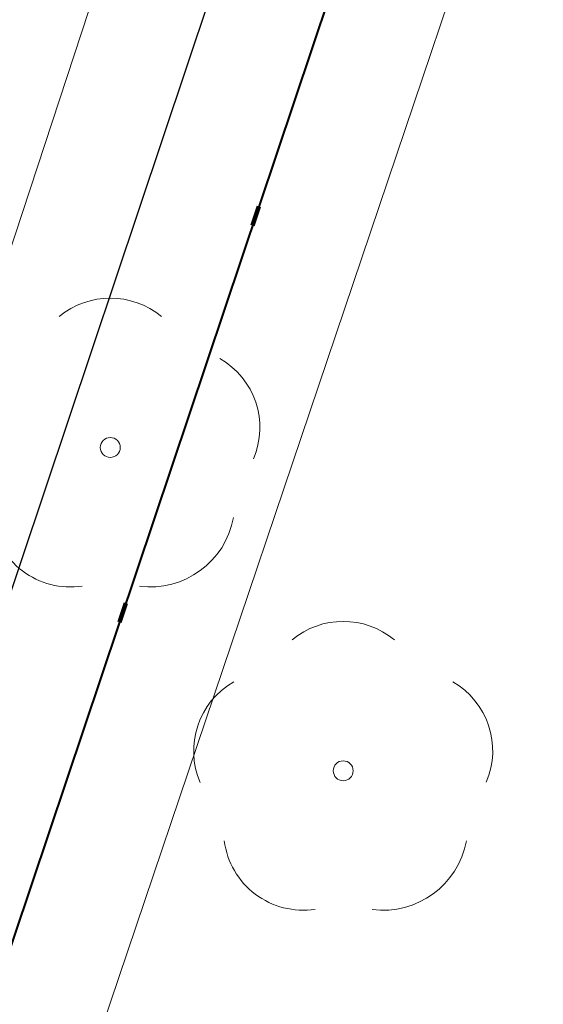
# Model space of a CAD drawing. Header units: metres. Extents: x 6599773 to 13199707, y 5688499 to 11377233.
# Tile 194 of 256: x 6600003.12 to 6600005.75, y 5688994.58 to 5688999.53. Entities that reach past the tile are written whole.
import ezdxf
from ezdxf import colors
from ezdxf.entities.mleader import LeaderData, LeaderLine
from ezdxf.math import Vec2, Vec3

# ---------------------------------------------------------------- set-up
doc = ezdxf.new("R2010")
doc.units = ezdxf.units.M
doc.header["$MEASUREMENT"] = 0
for name, pattern in [('1', [0]), ('9', [1, 0, -1]), ('BTO', [0]), ('BUF', [0]), ('UPT', [0])]:
    doc.linetypes.add(name, pattern=pattern)
doc.layers.get('0').update_dxf_attribs({"linetype": 'CONTINUOUS', "lineweight": 5})
for name, color, linetype, lineweight in [('_kolor chodnik', 50, '1', 0), ('_kolor zjazdy kostka', 7, '1', 0), ('_kolor ścieżka', 10, '1', 0), ('_linie rozgran', 100, '9', 90), ('_opis drzewa', 7, 'BUF', 25), ('_row', 150, 'CONTINUOUS', 30), ('OTK_L_5', 7, 'CONTINUOUS', 5), ('OTZ_T_0', 7, 'CONTINUOUS', 13), ('UTTPOM_L_0', 30, 'UPT', 9)]:
    doc.layers.add(name, color=color, linetype=linetype, lineweight=lineweight)
for name, color, linetype, lineweight, true_color in [('_kolor jezdnia', 7, '1', 0, 0x00dbdb), ('_kolor pobocze', 7, '1', 0, 0xff66ff), ('_podział mój', 7, 'BTO', 40, 0xdb70ff)]:
    doc.layers.add(name, color=color, linetype=linetype, lineweight=lineweight, true_color=true_color)
doc.styles.add('opis drzewa', font='ARIALN.TTF', dxfattribs={"width": 0.7, "height": 1.6})
pattern_1 = [(45, (0, 0), (-0.1767766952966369, 0.1767766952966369), []), (135, (0, 0), (-0.1767766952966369, -0.1767766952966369), [])]

# ---------------------------------------------------------------- blocks, each defined once
blk = doc.blocks.new('_Dot')
at = {"color": 0, "linetype": 'ByBlock', "lineweight": -2}
blk.add_line((-0.5, 0), (-1, 0), dxfattribs=at)
at = {"color": 0, "linetype": 'ByBlock', "const_width": 0.5}
blk.add_lwpolyline([(-0.25, 0, 1), (0.25, 0, 1)], format="xyb", close=True, dxfattribs=at)
blk = doc.blocks.new('922')
at = {"layer": 'OTZ_T_0', "color": 0}
blk.add_circle((0, 0), 0.05, dxfattribs=at)
for centre, radius, start, end in [((0, 0.35), 0.4, 50.114, 129.886), ((-0.35, 0.1), 0.4, 119.84816, 203.51949), ((0.35, 0.1), 0.4, 336.88451, 60.15184), ((-0.2, -0.3), 0.4, 187.477, 278.47884), ((0.2, -0.275), 0.425, 262.6459300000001, 349.62892)]:
    blk.add_arc(centre, radius, start, end, dxfattribs=at)

msp = doc.modelspace()

# ---------------------------------------------------------------- hatches: boundary and pattern name
at = {"layer": '_kolor chodnik'}
h = msp.add_hatch(dxfattribs=at)
h.set_pattern_fill('ANSI37', color=256, scale=2)
h.set_pattern_definition(pattern_1)
h.paths.add_polyline_path([(6599849.938171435, 5688542.085872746), (6599852.232147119, 5688548.938742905), (6599853.573135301, 5688548.489851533), (6599853.827082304, 5688549.248475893), (6599851.793849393, 5688549.929093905), (6599849.895278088, 5688548.982823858), (6599847.823506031, 5688542.793750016)])
edge = h.paths.add_edge_path()
edge.add_line((6600018.106075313, 5689087.454911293), (6600022.42781917, 5689091.229234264))
edge.add_line((6600022.42781917, 5689091.229234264), (6600020.233254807, 5689093.742094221))
edge.add_line((6600020.233254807, 5689093.742094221), (6600017.159471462, 5689091.057656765))
edge.add_arc((6600023.275194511, 5689085.3851404), 8.341433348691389, 137.1531559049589, 148.8016577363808)
edge.add_line((6600016.140105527, 5689089.706021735), (6600018.106075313, 5689087.454911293))
h.paths.add_polyline_path([(6600038.501784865, 5689187.592294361), (6600037.906968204, 5689187.700586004), (6600037.63829624, 5689186.224843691), (6600038.240083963, 5689186.115282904)])
h.paths.add_polyline_path([(6600069.098302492, 5689360.276020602), (6600068.321239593, 5689360.413462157), (6600068.064048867, 5689358.936495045), (6600068.836639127, 5689358.799546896)])
h.paths.add_polyline_path([(6600082.393785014, 5689362.950258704), (6600082.941124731, 5689366.103121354), (6600081.481377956, 5689366.361351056), (6600080.923159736, 5689363.210828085)])
h.paths.add_polyline_path([(6600074.022236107, 5689388.065861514), (6600072.983907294, 5689388.249860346), (6600072.723374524, 5689386.77253894), (6600073.760538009, 5689386.588865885)])
h.paths.add_polyline_path([(6600105.613104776, 5689486.405659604), (6600106.749499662, 5689489.711933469), (6600105.298891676, 5689490.233346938), (6600104.143487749, 5689486.917306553)], flags=17)
h.paths.add_polyline_path([(6600132.519778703, 5689678.737346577), (6600131.761827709, 5689678.896110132), (6600131.444670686, 5689677.429261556), (6600132.212256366, 5689677.269208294)])
h.paths.add_polyline_path([(6600156.649397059, 5689798.7449027), (6600156.48800471, 5689797.958860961), (6600157.450195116, 5689797.757316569), (6600157.615023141, 5689798.542205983)])
h.paths.add_polyline_path([(6600189.055358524, 5689948.643107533), (6600187.902868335, 5689948.884512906), (6600187.600024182, 5689947.417400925), (6600188.748131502, 5689947.176379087)])
edge = h.paths.add_edge_path()
edge.add_line((6600204.459383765, 5690032.969035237), (6600204.153258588, 5690031.227801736))
edge.add_arc((6600202.328347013, 5690027.299936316), 4.331100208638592, 41.85300125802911, 65.08011549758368, ccw=False)
edge.add_arc((6600032.90393149, 5690051.979071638), 174.020003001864, 352.8070218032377, 353.495463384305)
edge.add_arc((6600202.372679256, 5690027.343587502), 5.999999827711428, 55.12102442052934, 69.64815978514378)
edge = h.paths.add_edge_path()
edge.add_line((6600205.046027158, 5690040.265402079), (6600204.972740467, 5690038.483452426))
edge.add_arc((6600203.986269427, 5690044.401803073), 5.999999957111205, 279.4630688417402, 294.9140560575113)
edge.add_line((6600206.513819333, 5690038.960158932), (6600206.607027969, 5690041.030672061))
edge.add_arc((6600203.986269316, 5690044.401803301), 4.270000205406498, 284.3702444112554, 307.86193139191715, ccw=False)
edge = h.paths.add_edge_path()
edge.add_arc((6600203.547470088, 5690044.558759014), 6.446878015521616, 324.4350091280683, 356.2013368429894, ccw=False)
edge.add_arc((6600203.986269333, 5690044.401803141), 6.00000007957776, 323.2169970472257, 357.4193489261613)
h.paths.add_polyline_path([(6600208.910055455, 5690121.713696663), (6600208.146285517, 5690121.748120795), (6600207.125602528, 5690121.794124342), (6600209.971605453, 5690121.665851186)])
edge = h.paths.add_edge_path()
edge.add_line((6600238.769818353, 5690481.648294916), (6600240.338176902, 5690490.873746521))
edge.add_line((6600240.338176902, 5690490.873746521), (6600241.251295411, 5690510.829461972))
edge.add_line((6600241.251295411, 5690510.829461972), (6600239.524022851, 5690510.928942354))
edge.add_line((6600239.524022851, 5690510.928942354), (6600238.633343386, 5690491.167757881))
edge.add_line((6600238.633343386, 5690491.167757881), (6600234.579716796, 5690467.661262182))
edge.add_line((6600234.579716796, 5690467.661262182), (6600234.449796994, 5690464.966873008))
edge.add_arc((6600242.443669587, 5690464.607462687), 8.00194818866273, 177.4256738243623, 268.2543056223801)
edge.add_line((6600242.199903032, 5690456.609228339), (6600242.216657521, 5690457.359274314))
edge.add_line((6600242.216657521, 5690457.359274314), (6600242.305257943, 5690458.836738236))
edge.add_arc((6600242.444504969, 5690464.607952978), 5.772894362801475, 177.0298084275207, 268.6178439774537, ccw=False)
edge.add_line((6600236.679365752, 5690464.907083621), (6600236.951876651, 5690470.95443634))
edge.add_line((6600236.951876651, 5690470.95443634), (6600238.150786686, 5690478.210832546))
edge.add_line((6600238.150786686, 5690478.210832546), (6600238.769818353, 5690481.648294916))
h.paths.add_polyline_path([(6600238.769818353, 5690481.648294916), (6600238.150786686, 5690478.210832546), (6600239.670056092, 5690477.930590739), (6600240.266710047, 5690481.376366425)], flags=17)
edge = h.paths.add_edge_path()
edge.add_line((6600223.366500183, 5690460.339976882), (6600223.276803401, 5690457.948865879))
edge.add_arc((6600221.105749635, 5690465.64864014), 7.999999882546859, 285.7465040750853, 299.8464885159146)
edge.add_line((6600225.08717264, 5690458.709744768), (6600225.240084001, 5690461.623695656))
edge.add_arc((6600221.105749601, 5690465.648640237), 5.769999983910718, 293.06724420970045, 315.7681070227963, ccw=False)
edge = h.paths.add_edge_path()
edge.add_arc((6600220.025145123, 5690444.676291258), 5.77000016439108, 37.996647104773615, 59.94382588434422, ccw=False)
edge.add_line((6600224.572175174, 5690448.22839199), (6600224.817793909, 5690451.081798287))
edge.add_arc((6600220.025145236, 5690444.676291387), 7.999999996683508, 53.19588653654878, 68.15166733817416)
edge.add_line((6600223.00235276, 5690452.101669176), (6600222.91504296, 5690449.670427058))
edge = h.paths.add_edge_path()
edge.add_arc((6600221.105749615, 5690465.648640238), 7.999999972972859, 328.0222308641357, 357.0132597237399)
edge.add_line((6600229.094882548, 5690465.23180147), (6600229.218816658, 5690467.593604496))
edge.add_line((6600229.218816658, 5690467.593604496), (6600228.218919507, 5690467.645774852))
edge.add_line((6600228.218919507, 5690467.645774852), (6600227.891778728, 5690461.411918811))
h.paths.add_polyline_path([(6600200.980142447, 5690012.236744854), (6600202.31727834, 5690011.956662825), (6600202.522293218, 5690012.935421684), (6600201.182321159, 5690013.216097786)])
h.paths.add_polyline_path([(6600196.457878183, 5689983.98337835), (6600195.202332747, 5689984.246370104), (6600194.899091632, 5689982.777335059), (6600196.150355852, 5689982.515240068)])
edge = h.paths.add_edge_path()
edge.add_line((6600112.305909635, 5689517.99101877), (6600112.691041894, 5689519.807934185))
edge.add_line((6600112.691041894, 5689519.807934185), (6600113.245521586, 5689522.423769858))
edge.add_line((6600113.245521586, 5689522.423769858), (6600111.553124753, 5689522.782507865))
edge.add_line((6600111.553124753, 5689522.782507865), (6600107.405864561, 5689503.217226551))
edge.add_line((6600107.405864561, 5689503.217226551), (6600099.494506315, 5689480.361667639))
edge.add_line((6600099.494506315, 5689480.361667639), (6600099.182814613, 5689478.891218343))
edge.add_arc((6600107.008997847, 5689477.232359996), 8.000059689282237, 168.0325629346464, 257.7529108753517)
edge.add_line((6600105.311960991, 5689469.414366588), (6600105.784990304, 5689471.593619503))
edge.add_arc((6600107.008927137, 5689477.232314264), 5.769999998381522, 168.0321375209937, 257.7533362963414, ccw=False)
edge.add_line((6600101.364343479, 5689478.42879883), (6600101.647245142, 5689479.76342708))
edge.add_line((6600101.647245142, 5689479.76342708), (6600104.143487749, 5689486.917306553))
edge.add_line((6600104.143487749, 5689486.917306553), (6600105.298891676, 5689490.233346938))
edge.add_line((6600105.298891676, 5689490.233346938), (6600108.240043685, 5689498.809726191))
edge.add_line((6600108.240043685, 5689498.809726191), (6600112.305909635, 5689517.99101877))
h.paths.add_polyline_path([(6600136.009573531, 5689645.499114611), (6600138.333647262, 5689645.012304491), (6600138.661671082, 5689646.578318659), (6600134.869459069, 5689647.372651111)])
at = {"layer": '_kolor jezdnia'}
h = msp.add_hatch(dxfattribs=at)
h.set_pattern_fill('ANSI37', color=256, scale=2.2)
h.set_pattern_definition([(311.9999999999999, (0, 0), (0.2043648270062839, 0.1840109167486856), []), (41.99999999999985, (0, 0), (-0.1840109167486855, 0.2043648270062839), [])])
edge = h.paths.add_edge_path()
edge.add_line((6599833.066047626, 5688539.933393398), (6599850.649511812, 5688527.983462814))
edge.add_arc((6599857.337592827, 5688536.653968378), 10.95025544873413, 169.5012687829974, 232.3548431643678, ccw=False)
edge.add_arc((6599858.085851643, 5688536.618142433), 11.69295282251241, 162.2507788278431, 169.9967502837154, ccw=False)
edge.add_line((6599846.949484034, 5688540.182754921), (6599847.823506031, 5688542.793750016))
edge.add_line((6599847.823506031, 5688542.793750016), (6599849.895278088, 5688548.982823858))
edge.add_line((6599849.895278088, 5688548.982823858), (6599852.434748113, 5688556.56906746))
edge.add_line((6599852.434748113, 5688556.56906746), (6599928.48625871, 5688783.760284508))
edge.add_line((6599928.48625871, 5688783.760284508), (6599931.025728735, 5688791.34652811))
edge.add_line((6599931.025728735, 5688791.34652811), (6599996.657773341, 5688987.411326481))
edge.add_line((6599996.657773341, 5688987.411326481), (6599999.197243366, 5688994.997570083))
edge.add_line((6599999.197243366, 5688994.997570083), (6600021.930100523, 5689062.908193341))
edge.add_line((6600021.930100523, 5689062.908193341), (6600017.620224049, 5689067.371531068))
edge.add_line((6600017.620224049, 5689067.371531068), (6600016.714558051, 5689064.654078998))
edge.add_line((6600016.714558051, 5689064.654078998), (6600012.423620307, 5689051.835617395))
edge.add_line((6600012.423620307, 5689051.835617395), (6600009.884150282, 5689044.249373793))
edge.add_line((6600009.884150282, 5689044.249373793), (6599977.53516164, 5688947.612159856))
edge.add_line((6599977.53516164, 5688947.612159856), (6599974.995691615, 5688940.025916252))
edge.add_line((6599974.995691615, 5688940.025916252), (6599942.096912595, 5688841.746295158))
edge.add_line((6599942.096912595, 5688841.746295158), (6599939.557442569, 5688834.160051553))
edge.add_line((6599939.557442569, 5688834.160051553), (6599882.679288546, 5688664.246042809))
edge.add_line((6599882.679288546, 5688664.246042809), (6599880.139818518, 5688656.659799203))
edge.add_line((6599880.139818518, 5688656.659799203), (6599852.464543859, 5688573.984527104))
edge.add_line((6599852.464543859, 5688573.984527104), (6599842.470137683, 5688544.127903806))
edge.add_arc((6599835.706422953, 5688546.652910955), 7.219660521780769, 248.54809133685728, 339.52856074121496, ccw=False)
h.paths.add_polyline_path([(6600044.653202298, 5689172.271628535), (6600046.276244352, 5689181.431901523), (6600047.759199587, 5689189.801539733), (6600051.0603021, 5689208.432603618), (6600052.368792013, 5689215.817578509), (6600054.808584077, 5689229.587499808), (6600056.11707399, 5689236.972474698), (6600057.346666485, 5689243.912161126), (6600058.655146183, 5689251.297078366), (6600058.831439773, 5689252.292060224), (6600060.098987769, 5689259.445963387), (6600060.139929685, 5689259.677035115), (6600061.407468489, 5689266.830886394), (6600072.329030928, 5689328.470998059), (6600073.637511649, 5689335.855921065), (6600077.337304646, 5689356.73715072), (6600078.820259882, 5689365.106788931), (6600081.142794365, 5689378.214921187), (6600082.53851694, 5689386.092227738), (6600095.187867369, 5689457.483787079), (6600091.082877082, 5689465.8405575), (6600089.043088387, 5689454.328211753), (6600087.870641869, 5689447.711051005), (6600087.560133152, 5689445.958573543), (6600086.562151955, 5689440.326076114), (6600082.433200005, 5689417.022719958), (6600080.95024477, 5689408.65308175), (6600077.202698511, 5689387.502337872), (6600075.719743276, 5689379.132699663), (6600073.469199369, 5689366.430874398), (6600071.986244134, 5689358.061236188), (6600069.986864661, 5689346.776955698), (6600068.591142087, 5689338.899649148), (6600065.559290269, 5689321.78820693), (6600064.163567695, 5689313.91090038), (6600059.719426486, 5689288.828650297), (6600058.323703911, 5689280.951343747), (6600057.563846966, 5689276.662793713), (6600056.168124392, 5689268.785487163), (6600054.804920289, 5689261.091711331), (6600053.409197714, 5689253.214404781), (6600053.264817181, 5689252.399536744), (6600051.869094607, 5689244.522230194), (6600051.183555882, 5689240.653124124), (6600049.787833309, 5689232.775817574), (6600046.593849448, 5689214.749319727), (6600045.198126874, 5689206.872013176), (6600044.41754409, 5689202.466488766), (6600042.934588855, 5689194.096850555), (6600036.429952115, 5689157.38538759), (6600034.94699688, 5689149.01574938), (6600030.579776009, 5689124.367629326), (6600027.529365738, 5689107.151445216), (6600024.895072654, 5689094.014582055), (6600030.583685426, 5689094.264316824), (6600032.945013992, 5689106.191885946), (6600043.170247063, 5689163.901990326)])
edge = h.paths.add_edge_path()
edge.add_line((6600111.106812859, 5689535.144351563), (6600111.256844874, 5689535.85214863))
edge.add_line((6600111.256844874, 5689535.85214863), (6600112.915748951, 5689543.678261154))
edge.add_line((6600112.915748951, 5689543.678261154), (6600117.304772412, 5689564.384094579))
edge.add_line((6600117.304772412, 5689564.384094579), (6600119.067357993, 5689572.699339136))
edge.add_line((6600119.067357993, 5689572.699339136), (6600120.087667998, 5689577.512794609))
edge.add_line((6600120.087667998, 5689577.512794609), (6600121.64289057, 5689584.849775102))
edge.add_line((6600121.64289057, 5689584.849775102), (6600128.436769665, 5689616.900852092))
edge.add_line((6600128.436769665, 5689616.900852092), (6600129.991992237, 5689624.237832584))
edge.add_line((6600129.991992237, 5689624.237832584), (6600132.660554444, 5689636.827148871))
edge.add_line((6600132.660554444, 5689636.827148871), (6600133.208838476, 5689639.444704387))
edge.add_line((6600133.208838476, 5689639.444704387), (6600134.848957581, 5689647.274775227))
edge.add_line((6600134.848957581, 5689647.274775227), (6600138.97649476, 5689666.979995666))
edge.add_line((6600138.97649476, 5689666.979995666), (6600140.51410642, 5689674.320687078))
edge.add_line((6600140.51410642, 5689674.320687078), (6600145.209128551, 5689696.735129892))
edge.add_line((6600145.209128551, 5689696.735129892), (6600146.746740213, 5689704.075821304))
edge.add_line((6600146.746740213, 5689704.075821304), (6600151.462308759, 5689726.588354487))
edge.add_line((6600151.462308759, 5689726.588354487), (6600152.999920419, 5689733.929045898))
edge.add_line((6600152.999920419, 5689733.929045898), (6600155.244070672, 5689744.642813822))
edge.add_line((6600155.244070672, 5689744.642813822), (6600156.781682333, 5689751.983505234))
edge.add_line((6600156.781682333, 5689751.983505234), (6600161.635515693, 5689775.156126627))
edge.add_line((6600161.635515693, 5689775.156126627), (6600163.378142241, 5689783.475576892))
edge.add_line((6600163.378142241, 5689783.475576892), (6600163.850769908, 5689785.731942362))
edge.add_line((6600163.850769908, 5689785.731942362), (6600167.028500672, 5689800.90270461))
edge.add_line((6600167.028500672, 5689800.90270461), (6600179.490888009, 5689860.399222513))
edge.add_line((6600179.490888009, 5689860.399222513), (6600181.233514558, 5689868.718672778))
edge.add_line((6600181.233514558, 5689868.718672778), (6600181.84713393, 5689871.648144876))
edge.add_line((6600181.84713393, 5689871.648144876), (6600183.38474559, 5689878.988836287))
edge.add_line((6600183.38474559, 5689878.988836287), (6600184.935818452, 5689886.393792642))
edge.add_line((6600184.935818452, 5689886.393792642), (6600186.575937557, 5689894.223863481))
edge.add_line((6600186.575937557, 5689894.223863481), (6600194.051338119, 5689929.912074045))
edge.add_line((6600194.051338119, 5689929.912074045), (6600195.691457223, 5689937.742144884))
edge.add_line((6600195.691457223, 5689937.742144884), (6600202.915799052, 5689972.231779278))
edge.add_line((6600202.915799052, 5689972.231779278), (6600204.555918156, 5689980.061850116))
edge.add_line((6600204.555918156, 5689980.061850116), (6600206.062781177, 5689987.255744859))
edge.add_line((6600206.062781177, 5689987.255744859), (6600207.702900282, 5689995.085815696))
edge.add_line((6600207.702900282, 5689995.085815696), (6600210.232559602, 5690007.162628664))
edge.add_line((6600210.232559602, 5690007.162628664), (6600211.694938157, 5690014.144150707))
edge.add_arc((6600028.177652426, 5690052.584442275), 187.5000004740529, 348.1696294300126, 357.4195276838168)
edge.add_line((6600215.487522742, 5690044.142720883), (6600208.310270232, 5690026.480446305))
edge.add_arc((6600032.903933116, 5690051.97907145), 177.2500013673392, 348.1696294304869, 351.7289130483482, ccw=False)
edge.add_line((6600206.38894146, 5690015.640182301), (6600205.966941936, 5690013.625519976))
edge.add_line((6600205.966941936, 5690013.625519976), (6600204.326822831, 5690005.795449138))
edge.add_line((6600204.326822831, 5690005.795449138), (6600197.076961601, 5689971.183982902))
edge.add_line((6600197.076961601, 5689971.183982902), (6600195.334335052, 5689962.864532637))
edge.add_line((6600195.334335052, 5689962.864532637), (6600193.44722506, 5689953.855305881))
edge.add_line((6600193.44722506, 5689953.855305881), (6600191.909227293, 5689946.512771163))
edge.add_line((6600191.909227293, 5689946.512771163), (6600185.49684423, 5689915.899498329))
edge.add_line((6600185.49684423, 5689915.899498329), (6600183.856521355, 5689908.068454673))
edge.add_line((6600183.856521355, 5689908.068454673), (6600182.066605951, 5689899.523243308))
edge.add_line((6600182.066605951, 5689899.523243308), (6600180.32407057, 5689891.204228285))
edge.add_line((6600180.32407057, 5689891.204228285), (6600174.320344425, 5689862.541919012))
edge.add_line((6600174.320344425, 5689862.541919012), (6600172.577809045, 5689854.222903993))
edge.add_line((6600172.577809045, 5689854.222903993), (6600163.663810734, 5689811.666703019))
edge.add_line((6600163.663810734, 5689811.666703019), (6600162.023782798, 5689803.837067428))
edge.add_line((6600162.023782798, 5689803.837067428), (6600160.924220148, 5689798.587659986))
edge.add_line((6600160.924220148, 5689798.587659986), (6600159.279208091, 5689790.734229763))
edge.add_line((6600159.279208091, 5689790.734229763), (6600157.107250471, 5689780.365115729))
edge.add_line((6600157.107250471, 5689780.365115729), (6600155.462238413, 5689772.511685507))
edge.add_line((6600155.462238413, 5689772.511685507), (6600153.380318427, 5689762.572418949))
edge.add_line((6600153.380318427, 5689762.572418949), (6600151.735124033, 5689754.718118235))
edge.add_line((6600151.735124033, 5689754.718118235), (6600148.586504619, 5689739.686336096))
edge.add_line((6600148.586504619, 5689739.686336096), (6600146.885007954, 5689731.563243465))
edge.add_line((6600146.885007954, 5689731.563243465), (6600141.75088822, 5689707.052510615))
edge.add_line((6600141.75088822, 5689707.052510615), (6600140.110896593, 5689699.223048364))
edge.add_line((6600140.110896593, 5689699.223048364), (6600133.483561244, 5689667.583574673))
edge.add_line((6600133.483561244, 5689667.583574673), (6600131.860394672, 5689659.834436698))
edge.add_line((6600131.860394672, 5689659.834436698), (6600131.740984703, 5689659.26436315))
edge.add_line((6600131.740984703, 5689659.26436315), (6600130.117814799, 5689651.515209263))
edge.add_line((6600130.117814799, 5689651.515209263), (6600127.278733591, 5689637.961189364))
edge.add_line((6600127.278733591, 5689637.961189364), (6600126.924568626, 5689636.290366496))
edge.add_line((6600126.924568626, 5689636.290366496), (6600125.166244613, 5689627.995226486))
edge.add_line((6600125.166244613, 5689627.995226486), (6600118.009503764, 5689594.232298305))
edge.add_line((6600118.009503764, 5689594.232298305), (6600116.251179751, 5689585.937158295))
edge.add_line((6600116.251179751, 5689585.937158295), (6600113.665314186, 5689573.737975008))
edge.add_line((6600113.665314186, 5689573.737975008), (6600111.898534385, 5689565.402943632))
edge.add_line((6600111.898534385, 5689565.402943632), (6600104.889982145, 5689532.33911599))
edge.add_line((6600104.889982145, 5689532.33911599), (6600103.226635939, 5689524.492047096))
edge.add_line((6600103.226635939, 5689524.492047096), (6600096.623876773, 5689493.342605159))
edge.add_line((6600096.623876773, 5689493.342605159), (6600094.968986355, 5689485.53542763))
edge.add_line((6600094.968986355, 5689485.53542763), (6600094.300101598, 5689482.379870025))
edge.add_line((6600094.300101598, 5689482.379870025), (6600099.182814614, 5689478.891218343))
edge.add_line((6600099.182814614, 5689478.891218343), (6600099.494506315, 5689480.361667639))
edge.add_line((6600099.494506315, 5689480.361667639), (6600111.106812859, 5689535.144351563))
edge = h.paths.add_edge_path()
edge.add_arc((6600239.213891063, 5690851.4003676), 10.0000000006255, -2.8342403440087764, 76.13703556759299, ccw=False)
edge.add_line((6600249.201658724, 5690850.905901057), (6600249.082723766, 5690848.503524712))
edge.add_line((6600249.082723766, 5690848.503524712), (6600247.016487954, 5690806.767468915))
edge.add_line((6600247.016487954, 5690806.767468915), (6600246.092398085, 5690789.152178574))
edge.add_line((6600246.092398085, 5690789.152178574), (6600233.768116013, 5690572.015170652))
edge.add_line((6600233.768116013, 5690572.015170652), (6600228.959056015, 5690465.29620206))
edge.add_line((6600228.959056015, 5690465.29620206), (6600234.588724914, 5690465.017134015))
edge.add_line((6600234.588724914, 5690465.017134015), (6600239.26254019, 5690571.767576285))
edge.add_line((6600239.26254019, 5690571.767576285), (6600252.505038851, 5690806.400146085))
edge.add_line((6600252.505038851, 5690806.400146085), (6600254.569211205, 5690848.094521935))
edge.add_arc((6600262.559425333, 5690847.6989487), 7.999999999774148, 76.13703557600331, 177.1657596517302, ccw=False)
edge.add_line((6600264.476229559, 5690855.465921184), (6600241.609896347, 5690861.109083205))
edge = h.paths.add_edge_path()
edge.add_line((6600250.031475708, 5690451.625307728), (6600250.231741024, 5690455.772579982))
edge.add_line((6600250.231741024, 5690455.772579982), (6600246.257763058, 5690456.417303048))
edge.add_line((6600246.257763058, 5690456.417303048), (6600242.171761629, 5690456.61060902))
edge.add_arc((6600242.563100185, 5690464.586983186), 7.985968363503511, 176.9123644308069, 267.1911945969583, ccw=False)
edge.add_line((6600234.588724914, 5690465.017134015), (6600228.959056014, 5690465.29620206))
edge.add_arc((6600220.965133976, 5690465.657286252), 8.002072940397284, 267.8289300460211, 357.413716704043, ccw=False)
edge.add_line((6600220.661989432, 5690457.660957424), (6600212.406915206, 5690458.119572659))
edge.add_line((6600212.406915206, 5690458.119572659), (6600208.431872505, 5690457.817501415))
edge.add_line((6600208.431872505, 5690457.817501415), (6600208.233912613, 5690454.548331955))
edge.add_line((6600208.233912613, 5690454.548331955), (6600212.129565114, 5690453.127270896))
edge.add_line((6600212.129565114, 5690453.127270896), (6600218.640548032, 5690452.76554962))
edge.add_line((6600218.640548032, 5690452.76554962), (6600216.486747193, 5690452.885205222))
edge.add_line((6600216.486747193, 5690452.885205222), (6600220.46890539, 5690452.663974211))
edge.add_arc((6600220.025145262, 5690444.676291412), 7.999999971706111, -0.3386579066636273, 86.8201700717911, ccw=False)
edge.add_line((6600228.025005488, 5690444.629006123), (6600227.803602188, 5690439.649256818))
edge.add_line((6600227.803602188, 5690439.649256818), (6600226.885525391, 5690435.936828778))
edge.add_line((6600226.885525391, 5690435.936828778), (6600225.534849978, 5690405.967249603))
edge.add_line((6600225.534849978, 5690405.967249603), (6600226.115199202, 5690402.187514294))
edge.add_line((6600226.115199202, 5690402.187514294), (6600213.445139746, 5690121.008786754))
edge.add_line((6600213.445139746, 5690121.008786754), (6600213.352800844, 5690118.960058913))
edge.add_line((6600213.352800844, 5690118.960058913), (6600209.980184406, 5690044.131649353))
edge.add_arc((6600203.986269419, 5690044.401803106), 5.999999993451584, 257.4162346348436, 357.41934921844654, ccw=False)
edge.add_line((6600202.679069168, 5690038.545931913), (6600201.589735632, 5690033.666039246))
edge.add_line((6600201.589735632, 5690033.666039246), (6600203.67987942, 5690033.199458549))
edge.add_arc((6600202.372679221, 5690027.343587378), 5.999999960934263, -8.27108729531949, 77.41623506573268, ccw=False)
edge.add_line((6600208.310270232, 5690026.480446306), (6600215.487522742, 5690044.142720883))
edge.add_line((6600215.487522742, 5690044.142720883), (6600216.199687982, 5690059.944661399))
edge.add_line((6600216.199687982, 5690059.944661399), (6600216.537356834, 5690067.437056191))
edge.add_line((6600216.537356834, 5690067.437056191), (6600223.893528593, 5690230.66011469))
edge.add_line((6600223.893528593, 5690230.66011469), (6600224.231197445, 5690238.152509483))
edge.add_line((6600224.231197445, 5690238.152509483), (6600233.507835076, 5690443.987992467))
edge.add_arc((6600241.499722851, 5690443.627812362), 7.999999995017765, 87.29208981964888, 177.4195277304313, ccw=False)
edge.add_line((6600241.877677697, 5690451.618879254), (6600246.021541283, 5690451.422886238))
edge.add_line((6600246.021541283, 5690451.422886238), (6600246.427694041, 5690451.443388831))
edge.add_line((6600246.427694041, 5690451.443388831), (6600246.793970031, 5690451.461878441))
edge.add_line((6600246.793970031, 5690451.461878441), (6600250.031475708, 5690451.625307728))
edge = h.paths.add_edge_path()
edge.add_line((6600007.33756506, 5689086.20374581), (6600006.980466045, 5689080.740822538))
edge.add_line((6600006.980466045, 5689080.740822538), (6600007.229745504, 5689080.720859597))
edge.add_line((6600007.229745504, 5689080.720859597), (6600008.093335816, 5689080.601653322))
edge.add_line((6600008.093335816, 5689080.601653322), (6600008.702681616, 5689080.53831051))
edge.add_arc((6600008.140193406, 5689070.554142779), 9.999999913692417, -18.557800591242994, 86.77547804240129, ccw=False)
edge.add_line((6600017.620224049, 5689067.371531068), (6600021.930100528, 5689062.908193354))
edge.add_arc((6599734.83819726, 5689159.011261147), 302.7499967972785, 341.4922000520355, 343.8640860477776)
edge.add_arc((6600034.895369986, 5689072.315877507), 9.581213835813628, 98.63328270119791, 164.5273290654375, ccw=False)
edge.add_line((6600033.457137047, 5689081.788529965), (6600033.832640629, 5689081.798737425))
edge.add_line((6600033.832640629, 5689081.798737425), (6600034.422462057, 5689082.05700874))
edge.add_line((6600034.422462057, 5689082.05700874), (6600036.833623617, 5689082.139040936))
edge.add_line((6600036.833623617, 5689082.139040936), (6600036.730225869, 5689087.148851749))
edge.add_line((6600036.730225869, 5689087.148851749), (6600036.579860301, 5689087.134303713))
edge.add_arc((6600036.479565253, 5689093.136286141), 6.002820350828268, 169.1687651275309, 270.9573417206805, ccw=False)
edge.add_line((6600030.583685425, 5689094.264316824), (6600024.895072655, 5689094.014582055))
edge.add_arc((6600015.200558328, 5689096.162123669), 9.929528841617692, 271.0943432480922, 347.5094668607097, ccw=False)
edge.add_arc((6600014.909438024, 5689089.646776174), 3.446070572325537, 264.4236009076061, 278.0194998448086, ccw=False)
edge.add_line((6600014.574573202, 5689086.217014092), (6600014.299554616, 5689086.232508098))
edge.add_line((6600014.299554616, 5689086.232508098), (6600010.474232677, 5689086.448019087))
edge.add_line((6600010.474232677, 5689086.448019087), (6600007.33756506, 5689086.20374581))
edge = h.paths.add_edge_path()
edge.add_line((6600105.490725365, 5689463.953528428), (6600106.927559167, 5689464.047234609))
edge.add_line((6600106.927559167, 5689464.047234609), (6600107.835, 5689468.66))
edge.add_line((6600107.835, 5689468.66), (6600105.311960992, 5689469.414366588))
edge.add_arc((6600107.008997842, 5689477.232359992), 8.000059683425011, 168.0325628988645, 257.7529109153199, ccw=False)
edge.add_line((6600099.182814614, 5689478.891218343), (6600094.300101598, 5689482.379870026))
edge.add_arc((6600586.245114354, 5689378.10423892), 502.8750369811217, 168.032376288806, 169.9522165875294)
edge.add_line((6600091.082877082, 5689465.8405575), (6600095.187867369, 5689457.483787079))
edge.add_arc((6600103.06517392, 5689456.088064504), 8.000000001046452, 77.7533362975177, 169.9524553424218, ccw=False)
edge.add_line((6600104.762140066, 5689463.906012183), (6600105.490725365, 5689463.953528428))
at = {"layer": '_kolor pobocze'}
h = msp.add_hatch(dxfattribs=at)
h.set_pattern_fill('ANSI37', color=256, scale=2)
h.set_pattern_definition(pattern_1)
edge = h.paths.add_edge_path()
edge.add_line((6600035.926965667, 5689101.56944285), (6600036.046865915, 5689102.311543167))
edge.add_arc((6600058.171848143, 5689233.778275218), 133.3154772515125, 259.4578941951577, 260.4470163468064, ccw=False)
edge.add_line((6600033.780707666, 5689102.713067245), (6600032.142559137, 5689101.847662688))
edge.add_arc((6599734.838175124, 5689159.011266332), 302.7500195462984, 347.6801154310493, 349.11639019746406, ccw=False)
edge.add_arc((6600036.478170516, 5689093.133441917), 6.000000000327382, 167.68011541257, 271.5571101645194)
edge.add_line((6600036.64121064, 5689087.1356575), (6600036.730491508, 5689087.137804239))
edge.add_line((6600036.730491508, 5689087.137804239), (6600036.71246321, 5689087.887583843))
edge.add_line((6600036.71246321, 5689087.887583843), (6600036.559840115, 5689087.884077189))
edge.add_arc((6600036.482532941, 5689093.14290691), 5.259397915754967, 170.6455005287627, 270.84221319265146, ccw=False)
edge.add_arc((6600545.796425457, 5688991.216220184), 524.6691769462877, 167.9170060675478, 168.7028219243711, ccw=False)
edge.add_line((6600032.751078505, 5689101.044345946), (6600034.011432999, 5689101.917298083))
edge.add_line((6600034.011432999, 5689101.917298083), (6600035.926965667, 5689101.56944285))
edge = h.paths.add_edge_path()
edge.add_line((6600002.828843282, 5688994.032881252), (6600003.066918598, 5688994.744091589))
edge.add_line((6600003.066918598, 5688994.744091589), (6600001.227880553, 5688995.359703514))
edge.add_line((6600001.227880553, 5688995.359703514), (6600000.55876659, 5688996.702196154))
edge.add_line((6600000.55876659, 5688996.702196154), (6600022.641310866, 5689062.67011804))
edge.add_arc((6599734.83819395, 5689159.011262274), 303.5000002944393, 341.4922000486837, 343.8640860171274)
edge.add_arc((6600035.267451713, 5689072.092773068), 9.250000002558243, 91.55711016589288, 163.8640860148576, ccw=False)
edge.add_line((6600035.016098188, 5689081.339357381), (6600036.868703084, 5689081.389717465))
edge.add_line((6600036.868703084, 5689081.389717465), (6600036.850674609, 5689082.139504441))
edge.add_line((6600036.850674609, 5689082.139504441), (6600034.995718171, 5689082.089080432))
edge.add_arc((6600035.267451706, 5689072.092773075), 9.999999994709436, 91.55711014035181, 163.8640860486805)
edge.add_arc((6599734.838192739, 5689159.011262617), 302.7500015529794, 341.4922000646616, 343.8640860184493, ccw=False)
edge.add_line((6600021.930100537, 5689062.908193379), (6599999.748942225, 5688996.6456785))
edge.add_line((6599999.748942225, 5688996.6456785), (6600000.695212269, 5688994.747107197))
edge.add_line((6600000.695212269, 5688994.747107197), (6600002.828843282, 5688994.032881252))
h.paths.add_polyline_path([(6599971.7492186, 5688907.297112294), (6599971.084233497, 5688908.631320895), (6599997.822068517, 5688988.526766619), (6599999.164561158, 5688989.195880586), (6600001.003599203, 5688988.580268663), (6600001.241674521, 5688989.291479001), (6599999.108043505, 5688990.005704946), (6599997.2094722, 5688989.059434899), (6599970.270280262, 5688908.583087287), (6599971.216550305, 5688906.684515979), (6599973.350181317, 5688905.970290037), (6599973.588256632, 5688906.681500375)])
h.paths.add_polyline_path([(6599932.504667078, 5688790.060553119), (6599931.835553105, 5688791.403045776), (6599968.343406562, 5688900.4641754), (6599969.685899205, 5688901.133289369), (6599971.524937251, 5688900.517677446), (6599971.763012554, 5688901.228887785), (6599969.629381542, 5688901.94311373), (6599967.730810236, 5688900.996843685), (6599931.025728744, 5688791.34652811), (6599931.971998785, 5688789.447956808), (6599933.988392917, 5688788.772975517), (6599934.226774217, 5688789.484136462)])
at = {"layer": '_kolor zjazdy kostka'}
h = msp.add_hatch(dxfattribs=at)
h.set_pattern_fill('ANSI37', color=256, scale=2)
h.set_pattern_definition(pattern_1)
h.paths.add_polyline_path([(6600244.137440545, 5690813.934732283), (6600242.369522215, 5690814.022127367), (6600242.097568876, 5690808.528921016), (6600243.865482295, 5690808.44142671)])
h.paths.add_polyline_path([(6600247.012128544, 5690806.679412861), (6600247.44273645, 5690815.377295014), (6600247.393289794, 5690814.378518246), (6600247.113277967, 5690808.722537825)])
h.paths.add_polyline_path([(6600242.297085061, 5690788.088808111), (6600240.958726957, 5690788.155683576), (6600240.648818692, 5690782.664569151), (6600241.987258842, 5690782.599147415)])
h.paths.add_polyline_path([(6600245.558275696, 5690780.919298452), (6600246.037231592, 5690789.405686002), (6600244.985820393, 5690788.453468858), (6600244.612601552, 5690781.981345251)])
h.paths.add_polyline_path([(6600241.348405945, 5690723.711515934), (6600242.272017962, 5690722.691689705), (6600242.749709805, 5690731.155680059), (6600241.698138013, 5690730.203317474), (6600241.472690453, 5690726.27550499)])
h.paths.add_polyline_path([(6600225.772794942, 5690394.589141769), (6600224.731429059, 5690393.637598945), (6600224.461246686, 5690387.644646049), (6600225.412923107, 5690386.603142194)])
h.paths.add_polyline_path([(6600223.012390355, 5690333.280720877), (6600223.372595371, 5690341.272607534), (6600222.32835346, 5690340.318436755), (6600222.058239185, 5690334.324941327)])
h.paths.add_polyline_path([(6600215.496388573, 5690166.390602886), (6600215.856593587, 5690174.382489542), (6600214.812834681, 5690173.428760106), (6600214.542018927, 5690167.435062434)])
h.paths.add_polyline_path([(6600212.446537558, 5690121.053392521), (6600213.399499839, 5690120.010473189), (6600213.788744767, 5690128.503024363), (6600212.745135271, 5690127.54943145)])
h.paths.add_polyline_path([(6600209.977420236, 5690121.665589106), (6600210.225142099, 5690127.162117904), (6600207.346107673, 5690127.291879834), (6600207.119593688, 5690121.794395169)])
h.paths.add_polyline_path([(6600207.950178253, 5690070.725854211), (6600204.880846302, 5690070.828947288), (6600204.643784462, 5690065.333808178), (6600207.702521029, 5690065.204598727)])
h.paths.add_polyline_path([(6600200.981479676, 5690012.236464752), (6600199.969248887, 5690007.339980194), (6600201.282587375, 5690007.064882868), (6600202.31726072, 5690011.956666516)])
h.paths.add_polyline_path([(6600193.613960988, 5689970.406358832), (6600192.398010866, 5689970.660657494), (6600191.286205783, 5689965.274578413), (6600192.486379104, 5689965.023185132)])
h.paths.add_polyline_path([(6600189.061271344, 5689948.671423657), (6600189.984133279, 5689953.050774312), (6600188.818902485, 5689953.32186217), (6600187.908781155, 5689948.91282903)])
h.paths.add_polyline_path([(6600180.976201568, 5689915.317449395), (6600179.952861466, 5689910.421322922), (6600181.008474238, 5689910.200199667), (6600182.033843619, 5689915.09540201)])
h.paths.add_polyline_path([(6600176.508279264, 5689893.538690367), (6600177.476023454, 5689893.335973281), (6600178.603605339, 5689898.719146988), (6600177.636002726, 5689898.922290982)])
h.paths.add_polyline_path([(6600179.28182965, 5689859.401159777), (6600180.522246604, 5689860.211927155), (6600181.057490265, 5689860.561775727), (6600183.598022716, 5689860.029600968), (6600184.726606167, 5689865.412570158), (6600182.186324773, 5689865.943033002), (6600181.604764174, 5689866.832779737), (6600181.024456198, 5689867.720610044)])
h.paths.add_polyline_path([(6600160.20081012, 5689810.862606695), (6600159.232772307, 5689811.065842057), (6600158.207991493, 5689806.171529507), (6600159.17573568, 5689805.968812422)])
h.paths.add_polyline_path([(6600156.493917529, 5689797.987177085), (6600155.463416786, 5689793.068691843), (6600156.431160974, 5689792.865974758), (6600157.461419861, 5689797.784520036)])
edge = h.paths.add_edge_path()
edge.add_arc((6600173.111981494, 5689800.679690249), 5.999999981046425, 204.6731153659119, 239.5411154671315, ccw=False)
edge.add_arc((6600173.162096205, 5689800.685330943), 6.047914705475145, 168.3203586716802, 204.5234866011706, ccw=False)
edge.add_line((6600167.239404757, 5689801.909666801), (6600163.65166784, 5689784.781499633))
edge.add_arc((6600169.524220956, 5689783.551410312), 5.999999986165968, 139.2146049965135, 168.1696294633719, ccw=False)
edge.add_arc((6600169.524220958, 5689783.551410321), 5.999999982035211, 96.80962310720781, 139.2146050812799, ccw=False)
edge.add_line((6600168.81279652, 5689789.509083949), (6600170.070461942, 5689795.507731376))
h.paths.add_polyline_path([(6600163.526364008, 5689776.866746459), (6600166.051243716, 5689776.337874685), (6600167.179826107, 5689781.720838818), (6600164.653945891, 5689782.24992016), (6600163.941148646, 5689783.340449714), (6600163.493329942, 5689784.025580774), (6600161.750703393, 5689775.706130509), (6600162.438017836, 5689776.155376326)])
h.paths.add_polyline_path([(6600152.614191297, 5689774.643430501), (6600153.639138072, 5689779.536616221), (6600152.646757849, 5689779.74492896), (6600151.646447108, 5689774.846147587)])
h.paths.add_polyline_path([(6600150.121074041, 5689767.466820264), (6600148.177624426, 5689758.167954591), (6600149.115997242, 5689757.971390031), (6600151.066362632, 5689767.268392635)])
h.paths.add_polyline_path([(6600142.970741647, 5689739.332500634), (6600141.888449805, 5689734.142420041), (6600144.036614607, 5689733.695518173), (6600145.123068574, 5689738.882330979)])
h.paths.add_polyline_path([(6600136.256357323, 5689701.052153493), (6600137.154085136, 5689700.864096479), (6600138.287960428, 5689706.274871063), (6600137.38649247, 5689706.464182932)])
h.paths.add_polyline_path([(6600130.081494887, 5689667.099389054), (6600129.212847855, 5689667.281639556), (6600128.083282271, 5689661.898895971), (6600128.953953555, 5689661.716447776)])
h.paths.add_polyline_path([(6600128.397394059, 5689659.030340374), (6600127.554144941, 5689659.207226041), (6600126.493408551, 5689653.810049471), (6600127.269860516, 5689653.647397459)])
h.paths.add_polyline_path([(6600134.990411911, 5689640.633636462), (6600137.30714639, 5689640.148363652), (6600138.339560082, 5689645.040620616), (6600136.015486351, 5689645.500958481), (6600135.435178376, 5689646.388788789), (6600134.8548704, 5689647.276619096), (6600133.214751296, 5689639.446548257), (6600134.102581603, 5689640.026856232)])
h.paths.add_polyline_path([(6600122.164164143, 5689634.294831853), (6600121.024067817, 5689628.914244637), (6600122.015114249, 5689628.705875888), (6600123.155614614, 5689634.086346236)])
h.paths.add_polyline_path([(6600114.542075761, 5689593.450769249), (6600113.493359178, 5689593.398339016), (6600112.364315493, 5689588.045694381), (6600113.29076438, 5689587.547532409)])
h.paths.add_polyline_path([(6600110.194543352, 5689572.941097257), (6600109.207819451, 5689573.148880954), (6600108.06771793, 5689567.768269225), (6600109.050143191, 5689567.53521504)])
h.paths.add_polyline_path([(6600119.083213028, 5689565.540446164), (6600119.089125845, 5689565.542290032), (6600121.462438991, 5689565.065690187), (6600122.598093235, 5689570.447168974), (6600120.229622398, 5689570.949214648), (6600119.651446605, 5689571.8119627), (6600119.073270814, 5689572.72765526), (6600117.310757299, 5689564.412754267)])
h.paths.add_polyline_path([(6600101.698666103, 5689532.937884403), (6600100.730666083, 5689533.141679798), (6600099.694214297, 5689528.250234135), (6600100.669121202, 5689528.045267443)])
h.paths.add_polyline_path([(6600094.06402112, 5689496.827028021), (6600093.080194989, 5689497.033910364), (6600092.036590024, 5689492.143967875), (6600093.038865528, 5689491.933250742)])
h.paths.add_polyline_path([(6600083.709836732, 5689453.749808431), (6600082.738586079, 5689448.336231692), (6600084.647281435, 5689448.027407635), (6600085.606840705, 5689453.416583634)])
h.paths.add_polyline_path([(6600084.434394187, 5689446.825895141), (6600083.731191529, 5689446.921126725), (6600082.928047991, 5689442.491821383), (6600083.649300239, 5689442.394910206)])
h.paths.add_polyline_path([(6600078.04194071, 5689410.721110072), (6600078.996952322, 5689416.137564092), (6600078.0548333, 5689416.304853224), (6600077.111232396, 5689410.886043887)])
h.paths.add_polyline_path([(6600072.911565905, 5689386.768652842), (6600071.96046622, 5689381.312635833), (6600072.800073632, 5689381.163221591), (6600073.76645083, 5689386.590709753)])
h.paths.add_polyline_path([(6600082.887400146, 5689379.432062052), (6600085.278102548, 5689379.034943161), (6600086.160383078, 5689383.956496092), (6600083.759726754, 5689384.355378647), (6600083.152078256, 5689385.224725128), (6600082.544429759, 5689386.094071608), (6600081.148707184, 5689378.216765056), (6600082.018053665, 5689378.824413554)])
h.paths.add_polyline_path([(6600080.731401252, 5689363.247695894), (6600080.041469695, 5689363.369939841), (6600079.433821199, 5689364.239286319), (6600078.8261727, 5689365.108632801), (6600077.343217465, 5689356.73899459), (6600078.212563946, 5689357.346643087), (6600079.081910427, 5689357.954291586), (6600081.429189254, 5689357.564866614), (6600082.388748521, 5689362.980514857)])
h.paths.add_polyline_path([(6600069.104215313, 5689360.304336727), (6600070.063917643, 5689365.720487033), (6600069.2708267, 5689365.861009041), (6600068.327152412, 5689360.441778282)])
h.paths.add_polyline_path([(6600066.55061698, 5689345.891799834), (6600065.546169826, 5689346.069805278), (6600064.677796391, 5689341.145792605), (6600065.678290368, 5689340.968483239)])
h.paths.add_polyline_path([(6600061.138656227, 5689321.077501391), (6600060.270282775, 5689316.15348863), (6600061.250715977, 5689315.979734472), (6600062.127590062, 5689320.902245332)])
h.paths.add_polyline_path([(6600055.325252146, 5689288.11325564), (6600054.456878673, 5689283.189242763), (6600055.410852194, 5689283.020177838), (6600056.28317863, 5689287.917022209)])
h.paths.add_polyline_path([(6600048.045675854, 5689182.819289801), (6600050.371939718, 5689182.407116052), (6600051.314445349, 5689187.67761207), (6600048.980409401, 5689188.064690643), (6600048.372760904, 5689188.934037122), (6600047.765112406, 5689189.803383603), (6600046.306982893, 5689181.603992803), (6600046.972918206, 5689182.069462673)])
h.paths.add_polyline_path([(6600040.943690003, 5689201.374141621), (6600039.339175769, 5689201.66987967), (6600038.429882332, 5689196.244216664), (6600039.984130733, 5689195.958493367)])
h.paths.add_polyline_path([(6600032.993704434, 5689156.473759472), (6600032.278185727, 5689156.600537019), (6600031.299242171, 5689151.188930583), (6600032.034145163, 5689151.058111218)])
h.paths.add_polyline_path([(6600026.309179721, 5689123.603833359), (6600025.417362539, 5689118.683970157), (6600026.271201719, 5689118.532684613), (6600027.143528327, 5689123.456001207)])
h.paths.add_polyline_path([(6600013.302986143, 5689054.462576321), (6600015.84245617, 5689062.048819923), (6600014.576741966, 5689061.417973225), (6600012.672139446, 5689055.728290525)])
h.paths.add_polyline_path([(6599974.547216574, 5688938.686171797), (6599977.086686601, 5688946.272415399), (6599975.820972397, 5688945.641568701), (6599973.916369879, 5688939.951886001)])
h.paths.add_polyline_path([(6599942.102825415, 5688841.748139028), (6599940.837111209, 5688841.117292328), (6599938.932508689, 5688835.427609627), (6599939.563355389, 5688834.161895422)])
h.paths.add_polyline_path([(6599882.685201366, 5688664.247886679), (6599881.419487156, 5688663.617039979), (6599879.514884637, 5688657.927357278), (6599880.145731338, 5688656.661643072)])
h.paths.add_polyline_path([(6599851.799762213, 5688549.930937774), (6599853.832995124, 5688549.250319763), (6599855.420163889, 5688553.991722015), (6599853.386930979, 5688554.672340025), (6599852.913795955, 5688555.621625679), (6599852.440660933, 5688556.570911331), (6599849.901190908, 5688548.984667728)])
h.paths.add_polyline_path([(6600233.581687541, 5690586.458647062), (6600234.520016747, 5690585.337735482), (6600234.976631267, 5690593.42826699), (6600233.922640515, 5690592.499827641)])
h.paths.add_polyline_path([(6600231.728371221, 5690526.750719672), (6600230.676277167, 5690525.793817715), (6600230.420013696, 5690519.782861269), (6600231.363586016, 5690518.655686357)])
h.paths.add_polyline_path([(6600237.577122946, 5690639.505119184), (6600236.516490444, 5690638.540451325), (6600236.176926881, 5690632.541599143), (6600237.1204992, 5690631.41442423)])
h.paths.add_polyline_path([(6600238.927801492, 5690681.139540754), (6600239.8637879, 5690680.021427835), (6600240.320411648, 5690688.112122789), (6600239.268317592, 5690687.155220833)])
h.paths.add_polyline_path([(6600218.122284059, 5690224.814875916), (6600217.079933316, 5690223.862433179), (6600216.809648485, 5690217.865326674), (6600217.762143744, 5690216.822918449)])
h.paths.add_polyline_path([(6600219.363739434, 5690274.535639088), (6600220.315886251, 5690273.493612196), (6600220.675810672, 5690281.480778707), (6600219.633750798, 5690280.528598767)])
h.paths.add_polyline_path([(6600168.75986753, 5689856.554734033), (6600169.729143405, 5689856.351696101), (6600170.857343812, 5689861.737822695), (6600169.889741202, 5689861.940966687)])
h.paths.add_polyline_path([(6600168.841833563, 5689852.115601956), (6600167.871405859, 5689852.319339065), (6600166.844894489, 5689847.425845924), (6600167.816759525, 5689847.221809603)])
at = {"layer": '_kolor ścieżka'}
h = msp.add_hatch(dxfattribs=at)
h.set_pattern_fill('ANSI37', color=10, scale=2)
h.set_pattern_definition(pattern_1)
edge = h.paths.add_edge_path()
edge.add_line((6599877.145262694, 5688659.244027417), (6599854.614951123, 5688591.938475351))
edge.add_line((6599854.614951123, 5688591.938475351), (6599854.214414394, 5688589.387325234))
edge.add_line((6599854.214414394, 5688589.387325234), (6599839.435327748, 5688545.233719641))
edge.add_arc((6599834.52303551, 5688547.748213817), 5.518450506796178, 246.5150871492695, 332.8930934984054, ccw=False)
edge.add_line((6599832.323891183, 5688542.68688393), (6599836.925902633, 5688539.594394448))
edge.add_arc((6599835.881373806, 5688546.528699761), 7.012533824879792, 278.5661808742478, 339.9794081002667)
edge.add_line((6599842.470137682, 5688544.127903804), (6599857.359687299, 5688588.607952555))
edge.add_line((6599857.359687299, 5688588.607952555), (6599857.303782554, 5688591.591210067))
edge.add_line((6599857.303782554, 5688591.591210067), (6599879.508971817, 5688657.925513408))
edge.add_line((6599879.508971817, 5688657.925513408), (6599879.193548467, 5688658.558370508))
edge.add_line((6599879.193548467, 5688658.558370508), (6599877.145262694, 5688659.244027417))
h.paths.add_polyline_path([(6599879.193548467, 5688658.558370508), (6599879.508971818, 5688657.925513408), (6599881.413574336, 5688663.615196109), (6599880.780717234, 5688663.299772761), (6599878.732431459, 5688663.985429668), (6599877.145262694, 5688659.244027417)])
h.paths.add_polyline_path([(6599938.926595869, 5688835.425765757), (6599938.61117252, 5688836.058622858), (6599936.562886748, 5688836.744279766), (6599878.732431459, 5688663.985429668), (6599880.780717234, 5688663.299772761), (6599881.413574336, 5688663.615196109)])
h.paths.add_polyline_path([(6599974.364844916, 5688941.291630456), (6599974.049421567, 5688941.924487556), (6599972.001135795, 5688942.610144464), (6599936.562886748, 5688836.744279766), (6599938.61117252, 5688836.058622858), (6599938.926595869, 5688835.425765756)])
h.paths.add_polyline_path([(6599974.049421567, 5688941.924487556), (6599974.364844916, 5688941.291630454), (6600009.253303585, 5689045.515087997), (6600008.937880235, 5689046.147945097), (6600006.889594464, 5689046.833602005), (6599972.001135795, 5688942.610144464)])
h.paths.add_polyline_path([(6600008.937880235, 5689046.147945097), (6600009.253303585, 5689045.515087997), (6600011.157906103, 5689051.204770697), (6600010.525049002, 5689050.889347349), (6600008.476763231, 5689051.575004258), (6600006.889594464, 5689046.833602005)])
edge = h.paths.add_edge_path()
edge.add_arc((6599858.085851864, 5688536.618142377), 11.69295304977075, 162.2507788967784, 169.9967501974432)
edge.add_line((6599846.570656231, 5688538.649255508), (6599849.824991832, 5688528.706403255))
edge.add_line((6599849.824991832, 5688528.706403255), (6599853.135519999, 5688528.731057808))
edge.add_line((6599853.135519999, 5688528.731057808), (6599849.868997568, 5688538.728963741))
edge.add_line((6599849.868997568, 5688538.728963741), (6599850.886451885, 5688541.768438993))
edge.add_line((6599850.886451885, 5688541.768438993), (6599849.938171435, 5688542.085872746))
edge.add_line((6599849.938171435, 5688542.085872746), (6599847.823506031, 5688542.793750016))
edge.add_line((6599847.823506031, 5688542.793750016), (6599846.949484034, 5688540.182754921))
edge = h.paths.add_edge_path()
edge.add_arc((6600008.743460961, 5689068.123037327), 7.659999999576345, 341.4922000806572, 372.1491631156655)
edge.add_line((6600016.231900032, 5689069.735141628), (6600014.371922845, 5689078.374983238))
edge.add_arc((6600008.140193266, 5689070.554142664), 10.00000004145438, 51.45178747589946, 78.26461791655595)
edge.add_line((6600010.174112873, 5689080.345116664), (6600010.018184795, 5689077.577393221))
edge.add_arc((6600009.814745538, 5689075.098871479), 2.486856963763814, 14.594442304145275, 85.30763078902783, ccw=False)
edge.add_line((6600012.221360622, 5689075.725498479), (6600013.747330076, 5689068.637167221))
edge.add_line((6600013.747330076, 5689068.637167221), (6600013.596857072, 5689066.921144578))
edge.add_line((6600013.596857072, 5689066.921144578), (6600008.476763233, 5689051.575004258))
edge.add_line((6600008.476763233, 5689051.575004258), (6600010.525049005, 5689050.88934735))
edge.add_line((6600010.525049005, 5689050.88934735), (6600011.157906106, 5689051.204770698))
edge.add_line((6600011.157906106, 5689051.204770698), (6600016.00728921, 5689065.691494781))

# ---------------------------------------------------------------- linework, layer by layer
at = {"layer": '_linie rozgran', "lineweight": 90, "ltscale": 2}
msp.add_lwpolyline([(6600099.327382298, 5689457.409552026), (6600066.37527338, 5689273.595512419), (6600067.752730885, 5689273.297199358), (6600055.763306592, 5689205.584035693), (6600055.763306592, 5689205.584035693), (6600054.558579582, 5689205.844849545), (6600034.197219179, 5689091.850733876), (6600037.632106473, 5689087.239728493), (6600037.329999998, 5689082.02), (6600036.404159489, 5689078.768860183), (6600030.348422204, 5689076.243038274), (6599864.024958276, 5688580.051650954)], dxfattribs=at)
at = {"layer": '_podział mój'}
msp.add_line((6600030.348422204, 5689076.243038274), (6599864.024958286, 5688580.051650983), dxfattribs=at)
at = {"layer": '_row'}
for p, q in [((6600025.762414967, 5689064.433263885), (6599973.187784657, 5688907.375315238)), ((6600024.917183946, 5689061.908277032), (6600001.883020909, 5688993.097552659))]:
    msp.add_line(p, q, dxfattribs=at)
at = {"layer": 'OTK_L_5', "color": 7}
msp.add_lwpolyline([(6600007.055, 5689010.516), (6599997.288, 5688980.746)], dxfattribs=at)
at = {"layer": 'UTTPOM_L_0', "color": 30}
msp.add_lwpolyline([(6599991.9, 5688959.99), (6600006.49, 5689003.24)], dxfattribs=at)

# ---------------------------------------------------------------- block references
at = {"layer": 'OTZ_T_0', "color": 7}
for p in [(6600003.574, 5688997.38), (6600004.742, 5688995.757)]:
    msp.add_blockref('922', p, dxfattribs=at)

# ---------------------------------------------------------------- leaders
at = {"layer": '_opis drzewa'}
ml = msp.add_multileader_mtext('Standard', dxfattribs=at)
ml.set_content('44', color=256, style='opis drzewa')
ml.set_leader_properties()
ml.set_arrow_properties(name='DOT')
ml.build(insert=Vec2(0, 0))
ml.multileader.update_dxf_attribs({"dogleg_length": 1, "arrow_head_size": 0.3})
ctx = ml.context
ctx.base_point, ctx.char_height, ctx.arrow_head_size, ctx.landing_gap_size, ctx.plane_origin = Vec3(6600008.005037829, 5688999.551798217), 1.6, 0.3, 0.3, Vec3(6600003.986136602, 5689002.755982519)
notes = []
notes.append((ctx, [(0, (1, 1, 0), (6600007.005037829, 5688999.551798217), (1, 0), 1, [(0, [(6600003.986136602, 5689002.755982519)], 0, [])])]))
ctx.mtext.insert, ctx.mtext.rotation, ctx.mtext.flow_direction = Vec3(6600008.305037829, 5689000.351798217), -4.660029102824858, 5
for ctx, leaders in notes:
    for number, flags, end, landing, length, lines in leaders:
        leader = LeaderData()
        leader.index, (leader.has_last_leader_line, leader.has_dogleg_vector, leader.attachment_direction) = number, flags
        leader.last_leader_point, leader.dogleg_vector, leader.dogleg_length = Vec3(end), Vec3(landing), length
        for number, points, colour, breaks in lines:
            line = LeaderLine()
            line.index, line.vertices, line.color, line.breaks = number, Vec3.list(points), colors.encode_raw_color(colour), breaks
            leader.lines.append(line)
        ctx.leaders.append(leader)

doc.saveas('drawing.dxf')
